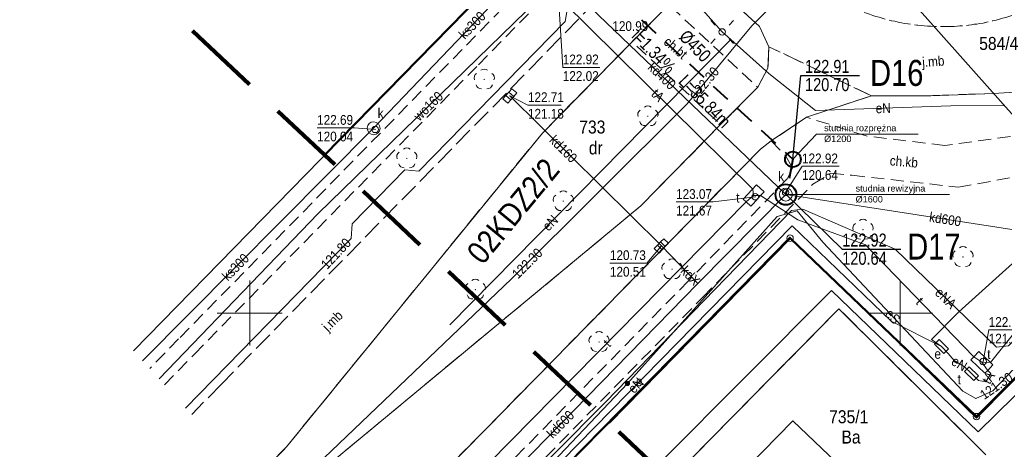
# Model space of a CAD drawing. Header units: metres. Extents: x 10302 to 38325, y -10115 to 6670.
# Tile 5 of 29: x 10916 to 10992, y -5556 to -5523. Entities that reach past the tile are written whole.
import ezdxf
from ezdxf.enums import TextEntityAlignment as Align

# ---------------------------------------------------------------- set-up
doc = ezdxf.new("R2010")
doc.units = ezdxf.units.M
for name, pattern in [('1.0_0.5', [1.5, 1, -0.5]), ('1.5_0.5', [2, 1.5, -0.5]), ('1.5_1.0', [2.5, 1.5, -1]), ('2', [0.9, 0.6, -0.3]), ('219-500', [0]), ('PRZER3-1', [4, 3, -1])]:
    doc.linetypes.add(name, pattern=pattern)
for name, color, linetype, lineweight in [('!kanalizacja deszczowa', 24, '1.5_1.0', 40), ('!kanalizacja tłoczna', 240, '1.5_1.0', 40), ('!opisy', 7, 'Continuous', 18), ('!studnie', 24, 'Continuous', 40), ('z - kartowanie', 1, 'Continuous', 5), ('z - MPZT', 121, 'PRZER3-1', 18)]:
    doc.layers.add(name, color=color, linetype=linetype, lineweight=lineweight)
for name, color, linetype in [('202-punkt graniczny', 7, 'Continuous'), ('209-oznaczenie konturu klasyfikacyjnego', 7, 'Continuous'), ('211-numer działki ewidencyjnej', 7, 'Continuous'), ('217-kontur klasyfikacyjny', 7, 'Continuous'), ('218-kontur użytku gruntowego', 7, 'Continuous'), ('219-działka ewidencyjna', 7, 'Continuous'), ('chodnik', 7, 'Continuous'), ('chodnik-Atr17', 7, 'Continuous'), ('drzewo liściaste', 7, 'Continuous'), ('elektroenergetyczne urządzenie techniczne', 7, 'Continuous'), ('elektroenergetyczne urządzenie techniczne-Atr17', 7, 'Continuous'), ('jezdnia', 7, 'Continuous'), ('jezdnia-Atr17', 7, 'Continuous'), ('komora podziemna', 7, 'Continuous'), ('kratka ściekowa', 7, 'Continuous'), ('krawężnik', 7, 'Continuous'), ('latarnia', 7, 'Continuous'), ('Liczby', 7, 'Continuous'), ('Linie_odn', 24, 'Continuous'), ('ogrodzenie trwałe', 7, 'Continuous'), ('Opis_PZ', 24, 'Continuous'), ('przewód elektroenergetyczny podziemny', 7, 'Continuous'), ('przewód elektroenergetyczny podziemny-Atr1', 7, 'Continuous'), ('przewód gazowy', 7, 'Continuous'), ('przewód kanalizacyjny', 7, 'Continuous'), ('przewód kanalizacyjny-Atr1', 7, 'Continuous'), ('przewód telekomunikacyjny podziemny', 7, 'Continuous'), ('przewód telekomunikacyjny podziemny-Atr1', 7, 'Continuous'), ('przewód wodociągowy', 7, 'Continuous'), ('przewód wodociągowy-Atr1', 7, 'Continuous'), ('rzedna', 7, 'Continuous'), ('rzedna-Atr2', 7, 'Continuous'), ('rzedna-Atr3', 7, 'Continuous'), ('szafa elektroenergetyczna lub kontener', 7, 'Continuous'), ('szafa elektroenergetyczna lub kontener-Atr17', 7, 'Continuous'), ('szafa telekomunikacyjna lub kontener', 7, 'Continuous'), ('szafa telekomunikacyjna lub kontener-Atr17', 7, 'Continuous'), ('Teksty', 24, 'Continuous'), ('Wymiary', 7, 'Continuous'), ('właz do komory lub kanału - okrągły', 7, 'Continuous'), ('właz do komory lub kanału - okrągły-Atr17', 7, 'Continuous'), ('Zakres', 7, 'Continuous')]:
    doc.layers.add(name, color=color, linetype=linetype)
doc.styles.add('MapaZas', font='geodezja.shx', dxfattribs={"width": 0.9})
doc.styles.get("Standard").update_dxf_attribs({"font": 'arial.ttf'})
doc.linetypes.add('902-500', pattern='A,3.75,0,[1,ksztalty.shx,S=0.5,R=0,X=0,Y=0],3.75', length=7.5)
doc.linetypes.add('NLZ', pattern='A,3,-1,[35,msgB.shx,S=0.008,R=0,X=-0.5,Y=0],3', length=7)
doc.linetypes.add('OLZ', pattern='A,3,-1,[36,msgB.shx,S=0.008,R=0,X=-0.5,Y=0],3', length=7)

# ---------------------------------------------------------------- blocks, each defined once
blk = doc.blocks.new('202')
at = {"color": 0, "linetype": 'Continuous', "lineweight": 0}
blk.add_circle((0, 0), 0.25, dxfattribs=at)
blk = doc.blocks.new('PW01')
at = {"linetype": 'Continuous', "lineweight": 13}
h = blk.add_hatch(color=0, dxfattribs=at)
edge = h.paths.add_edge_path()
edge.add_arc((0, 0), 0.045, 0, 360)
blk = doc.blocks.new('US22')
at = {"color": 0, "linetype": 'Continuous', "lineweight": 13}
blk.add_circle((0, 0), 0.25, dxfattribs=at)
blk = doc.blocks.new('SM01')
at = {"color": 0, "linetype": 'Continuous', "lineweight": 13}
for p, q in [((-0.53, 0.531), (-0.883, 0.884)), ((0.531, 0.531), (0.884, 0.884)), ((-0.53, -0.53), (-0.883, -0.883)), ((0.531, -0.53), (0.884, -0.883))]:
    blk.add_line(p, q, dxfattribs=at)
blk.add_circle((0, 0), 0.25, dxfattribs=at)
blk = doc.blocks.new('OP021')
at = {"linetype": 'Continuous', "lineweight": 13}
h = blk.add_hatch(color=0, dxfattribs=at)
edge = h.paths.add_edge_path()
edge.add_arc((0, 0), 0.05, 0, 360)
at = {"color": 0, "linetype": 'Continuous', "lineweight": 13}
for centre, start, end in [((0, 0.4), 49.272, 130.728), ((-0.38, 0.124), 121.308, 202.548), ((0.38, 0.124), 337.452, 58.692), ((-0.235, -0.324), 193.221, 274.871), ((0.235, -0.324), 265.129, 346.779)]:
    blk.add_arc(centre, 0.4, start, end, dxfattribs=at)
blk = doc.blocks.new('US05')
at = {"color": 0, "linetype": 'Continuous', "lineweight": 13}
for p, q in [((-0.525, -0.25), (-0.525, 0.25)), ((-0.525, 0.25), (-0.175, 0.25)), ((-0.175, -0.25), (-0.175, 0.25)), ((-0.175, 0.25), (0.175, 0.25)), ((0.175, -0.25), (0.175, 0.25)), ((0.175, 0.25), (0.525, 0.25)), ((0.525, -0.25), (0.525, 0.25)), ((-0.525, -0.25), (-0.175, -0.25)), ((-0.175, -0.25), (0.175, -0.25)), ((0.175, -0.25), (0.525, -0.25))]:
    blk.add_line(p, q, dxfattribs=at)
blk = doc.blocks.new('US25')
at = {"linetype": 'Continuous', "lineweight": 0}
h = blk.add_hatch(color=0, dxfattribs=at)
edge = h.paths.add_edge_path()
edge.add_arc((0, 0), 0.2, 0, 360)
blk = doc.blocks.new('US20')
at = {"color": 0, "linetype": 'Continuous', "lineweight": 13}
for p, q in [((-0.5, -0.25), (-0.5, 0.25)), ((-0.5, 0.25), (0.5, 0.25)), ((0.5, -0.25), (0.5, 0.25)), ((-0.5, -0.25), (0.5, -0.25))]:
    blk.add_line(p, q, dxfattribs=at)
blk = doc.blocks.new('US18')
at = {"color": 0, "linetype": 'Continuous', "lineweight": 13}
for p, q in [((-0.5, -0.25), (-0.5, 0.25)), ((-0.5, 0.25), (0.5, 0.25)), ((0.5, -0.25), (0.5, 0.25)), ((-0.5, -0.25), (0.5, -0.25))]:
    blk.add_line(p, q, dxfattribs=at)

msp = doc.modelspace()

# ---------------------------------------------------------------- linework, layer by layer
at = {"layer": '!kanalizacja deszczowa'}
msp.add_lwpolyline([(10975.677, -5534.081), (10975.14, -5536.788)], dxfattribs=at)
at = {"layer": '!kanalizacja tłoczna'}
msp.add_lwpolyline([(10949.334, -5509.809), (10975.677, -5534.081)], dxfattribs=at)
at = {"layer": '!opisy', "color": 24}
for points in [[(10985.3, -5532.143), (10977.5, -5532.143), (10975.677, -5534.081)], [(10987.719, -5536.788), (10979.919, -5536.788), (10975.159, -5536.791)]]:
    msp.add_lwpolyline(points, dxfattribs=at)
at = {"layer": '!studnie'}
for centre, radius in [((10975.677, -5534.081), 0.6), ((10975.14, -5536.788), 0.8)]:
    msp.add_circle(centre, radius, dxfattribs=at)
at = {"color": 0, "lineweight": 13}
for p, q in [((10933.92, -5545.908), (10933.92, -5543.408)), ((10933.92, -5545.908), (10933.92, -5543.408)), ((10983.92, -5545.908), (10983.92, -5543.408)), ((10983.92, -5545.908), (10983.92, -5543.408)), ((10983.92, -5545.908), (10983.92, -5543.408)), ((10983.92, -5545.908), (10983.92, -5543.408)), ((10931.42, -5545.908), (10936.42, -5545.908)), ((10931.42, -5545.908), (10936.42, -5545.908)), ((10931.42, -5545.908), (10936.42, -5545.908)), ((10931.42, -5545.908), (10936.42, -5545.908)), ((10933.92, -5548.408), (10933.92, -5545.908)), ((10933.92, -5548.408), (10933.92, -5545.908)), ((10981.42, -5545.908), (10983.92, -5545.908)), ((10981.42, -5545.908), (10983.92, -5545.908)), ((10981.42, -5545.908), (10983.92, -5545.908)), ((10981.42, -5545.908), (10983.92, -5545.908)), ((10983.92, -5545.908), (10986.42, -5545.908)), ((10983.92, -5548.408), (10983.92, -5545.908)), ((10983.92, -5545.908), (10986.42, -5545.908)), ((10983.92, -5548.408), (10983.92, -5545.908)), ((10983.92, -5545.908), (10986.42, -5545.908)), ((10983.92, -5545.908), (10986.42, -5545.908)), ((10983.92, -5548.408), (10983.92, -5545.908)), ((10983.92, -5548.408), (10983.92, -5545.908))]:
    msp.add_line(p, q, dxfattribs=at)
at = {"layer": '217-kontur klasyfikacyjny', "color": 3, "linetype": 'Continuous', "lineweight": 13}
msp.add_line((10924.976, -5548.802), (10954.09, -5519.008), dxfattribs=at)
at = {"layer": '218-kontur użytku gruntowego', "color": 3, "linetype": 'Continuous', "lineweight": 13}
for p, q in [((10924.976, -5548.802), (10954.09, -5519.008)), ((10954.09, -5519.008), (10924.976, -5548.802))]:
    msp.add_line(p, q, dxfattribs=at)
at = {"layer": '218-kontur użytku gruntowego', "color": 3, "linetype": 'Continuous', "lineweight": 13, "flags": 128}
for points in [[(10975.46, -5540.148), (10950.32, -5565.778)], [(10950.32, -5565.778), (10975.46, -5540.148)], [(10989.79, -5553.868), (10975.46, -5540.148)], [(10975.46, -5540.148), (10989.79, -5553.868)], [(10999.89, -5543.768), (10989.79, -5553.868)], [(10989.79, -5553.868), (10999.89, -5543.768)]]:
    msp.add_lwpolyline(points, dxfattribs=at)
at = {"layer": '219-działka ewidencyjna', "color": 3, "linetype": '219-500', "lineweight": 13}
msp.add_line((10924.976, -5548.802), (10954.09, -5519.008), dxfattribs=at)
at = {"layer": '219-działka ewidencyjna', "color": 3, "linetype": '219-500', "lineweight": 13, "flags": 128}
for points in [[(11002.21, -5541.498), (10967.17, -5502.088)], [(10950.32, -5565.778), (10975.46, -5540.148)], [(10989.79, -5553.868), (10975.46, -5540.148)], [(10999.89, -5543.768), (10989.79, -5553.868)]]:
    msp.add_lwpolyline(points, dxfattribs=at)
at = {"layer": 'chodnik', "color": 7, "linetype": '1.0_0.5', "lineweight": 13}
for p, q in [((10958.63, -5517.068), (10950.26, -5525.628)), ((10951.5, -5526.808), (10958.01, -5520.178)), ((10950.26, -5525.628), (10928.46, -5547.898)), ((10929.67, -5549.058), (10951.5, -5526.808)), ((10928.46, -5547.898), (10926.233, -5550.174)), ((10927.368, -5551.414), (10929.67, -5549.058))]:
    msp.add_line(p, q, dxfattribs=at)
at = {"layer": 'chodnik', "color": 7, "linetype": '1.0_0.5', "lineweight": 13, "flags": 128}
msp.add_lwpolyline([(10966.14, -5522.188), (10963.32, -5525.038), (10970.12, -5531.408), (10972.97, -5528.538)], close=True, dxfattribs=at)
at = {"layer": 'chodnik', "color": 7, "linetype": '1.0_0.5', "lineweight": 13}
for points in [[(11002.74, -5532.138), (10999.78, -5530.018), (10994.03, -5532.118), (10993.89, -5532.128), (10987.35, -5533.018), (10981.32, -5532.278), (10976.72, -5530.848), (10974, -5532.668), (10975.1, -5533.798), (10975.64, -5534.748), (10975.25, -5535.588), (10967.65, -5543.418), (10946.1, -5565.428), (10943.042, -5568.533)], [(10944.158, -5569.752), (10947.24, -5566.618), (10968.75, -5544.688), (10977.22, -5535.988), (10978.6, -5535.148), (10980.22, -5535.308), (10988.4, -5536.218), (10996.19, -5534.828), (11002.74, -5532.138)]]:
    msp.add_lwpolyline(points, dxfattribs=at)
at = {"layer": 'jezdnia', "color": 7, "linetype": '1.5_0.5', "lineweight": 13, "flags": 128}
for points in [[(11012.94, -5527.998), (11010.49, -5524.988), (11008.72, -5522.138), (11007.95, -5519.408), (11007.99, -5515.848), (11008.22, -5514.528), (11009, -5511.668), (11009.43, -5508.628), (11009.28, -5504.258), (11009.26, -5501.518), (11009.82, -5497.958), (11010.47, -5496.178), (11002.98, -5500.718), (11003.06, -5500.948), (11003.15, -5501.188), (11003.23, -5501.428), (11003.32, -5501.678), (11003.4, -5501.918), (11003.46, -5502.158), (11003.54, -5502.408), (11003.6, -5502.648), (11003.66, -5502.898), (11003.71, -5503.138), (11003.77, -5503.388), (11003.87, -5503.898), (11003.91, -5504.148), (11003.95, -5504.398), (11003.99, -5504.648), (11004.01, -5504.898), (11004.05, -5505.158), (11004.06, -5505.408), (11004.09, -5505.658), (11004.1, -5505.908), (11004.12, -5506.168), (11004.12, -5506.418), (11004.13, -5506.678), (11004.13, -5506.928), (11004.13, -5507.178), (11004.12, -5507.438), (11004.11, -5507.688), (11004.1, -5507.948), (11004.08, -5508.198), (11004.06, -5508.458), (11004.03, -5508.708), (11004, -5508.958), (11003.97, -5509.208), (11003.93, -5509.468), (11003.9, -5509.718), (11003.85, -5509.968), (11003.8, -5510.218), (11003.75, -5510.468), (11003.7, -5510.708), (11003.63, -5510.958), (11003.57, -5511.208), (11003.5, -5511.448), (11003.44, -5511.698), (11003.37, -5511.938), (11003.28, -5512.188), (11003.21, -5512.428), (11003.12, -5512.658), (11002.93, -5513.138), (11002.84, -5513.378), (11002.74, -5513.608), (11002.64, -5513.848), (11002.54, -5514.068), (11002.42, -5514.298), (11002.32, -5514.528), (11002.19, -5514.758), (11001.96, -5515.208), (11001.82, -5515.428), (11001.7, -5515.648), (11001.56, -5515.868), (11001.43, -5516.088), (11001.29, -5516.298), (11001.14, -5516.508), (11001, -5516.718), (11000.84, -5516.918), (11000.69, -5517.128), (11000.54, -5517.338), (11000.38, -5517.538), (11000.22, -5517.728), (11000.06, -5517.928), (10999.88, -5518.118), (10999.72, -5518.308), (10999.55, -5518.498), (10999.37, -5518.688), (10999.19, -5518.868), (10999.01, -5519.048), (10998.64, -5519.398), (10998.45, -5519.568), (10998.25, -5519.738), (10998.06, -5519.908), (10997.87, -5520.068), (10997.46, -5520.378), (10997.26, -5520.538), (10997.06, -5520.688), (10996.84, -5520.828), (10996.63, -5520.978), (10996.42, -5521.128), (10996.2, -5521.258), (10995.99, -5521.398), (10995.77, -5521.518), (10995.55, -5521.658), (10995.33, -5521.778), (10995.1, -5521.898), (10994.87, -5522.018), (10994.65, -5522.128), (10994.42, -5522.248), (10994.18, -5522.358), (10993.95, -5522.458), (10993.72, -5522.558), (10993.48, -5522.658), (10993.25, -5522.748), (10993.01, -5522.838), (10992.76, -5522.928), (10992.52, -5523.018), (10992.28, -5523.088), (10992.04, -5523.168), (10991.79, -5523.238), (10991.55, -5523.308), (10991.3, -5523.368), (10991.05, -5523.428), (10990.8, -5523.498), (10990.55, -5523.538), (10990.3, -5523.598), (10990.05, -5523.638), (10989.83, -5523.678), (10989.61, -5523.698), (10989.4, -5523.738), (10989.18, -5523.768), (10988.96, -5523.788), (10988.74, -5523.808), (10988.52, -5523.818), (10988.3, -5523.838), (10988.08, -5523.858), (10987.86, -5523.858), (10987.64, -5523.868), (10987.42, -5523.868), (10987.19, -5523.878), (10986.97, -5523.878), (10986.75, -5523.868), (10986.54, -5523.858), (10986.28, -5523.848), (10986.03, -5523.838), (10985.78, -5523.808), (10985.53, -5523.788), (10985.27, -5523.768), (10985.02, -5523.738), (10984.77, -5523.708), (10984.52, -5523.658), (10984.27, -5523.628), (10984.02, -5523.578), (10983.77, -5523.528), (10983.52, -5523.468), (10983.27, -5523.418), (10983.03, -5523.358), (10982.78, -5523.298), (10982.55, -5523.238), (10982.3, -5523.158), (10982.06, -5523.088), (10981.82, -5523.008), (10981.57, -5522.928), (10981.33, -5522.838), (10981.09, -5522.758), (10980.86, -5522.668), (10980.63, -5522.568), (10980.4, -5522.478), (10980.16, -5522.368), (10979.93, -5522.268), (10979.7, -5522.148), (10979.48, -5522.048), (10979.25, -5521.928), (10979.03, -5521.808), (10978.8, -5521.688), (10978.58, -5521.558), (10978.37, -5521.438), (10978.15, -5521.308), (10977.93, -5521.168), (10977.72, -5521.038), (10977.52, -5520.888), (10977.31, -5520.748), (10977.1, -5520.608), (10976.89, -5520.448), (10976.7, -5520.298), (10976.49, -5520.148), (10976.29, -5519.978), (10976.1, -5519.828), (10975.91, -5519.668), (10975.72, -5519.488), (10975.53, -5519.328), (10975.35, -5519.158), (10975.16, -5518.968), (10974.98, -5518.798), (10974.81, -5518.618), (10974.63, -5518.418), (10974.46, -5518.238), (10974.3, -5518.048), (10974.13, -5517.848), (10973.96, -5517.648), (10973.81, -5517.458), (10973.65, -5517.248), (10973.49, -5517.048), (10973.35, -5516.838), (10968.81, -5520.328), (10970.26, -5521.018), (10971.62, -5522.498), (10973.1, -5523.858), (10973.83, -5525.418), (10981.71, -5529.198), (10986.29, -5529.188), (10991.11, -5529.008), (10994.85, -5528.798), (10998.3, -5529.378), (10999.78, -5530.018), (11002.74, -5532.138), (11006.42, -5535.798), (11009.39, -5532.968), (11006.26, -5529.628), (11003.59, -5526.718), (11001.89, -5524.878), (11001.65, -5524.498), (11001.58, -5524.288), (11001.57, -5523.838), (11001.62, -5523.618), (11001.72, -5523.418), (11001.85, -5523.228), (11002.01, -5523.078), (11002.2, -5522.948), (11002.4, -5522.858), (11002.62, -5522.808), (11002.84, -5522.798), (11003.48, -5523.008), (11005.38, -5525.038), (11008.09, -5527.958), (11011.16, -5531.298)], [(10998.25, -5519.738), (10996.7, -5518.188), (10996.5, -5518.348), (10996.3, -5518.508), (10996.1, -5518.668), (10995.9, -5518.818), (10995.69, -5518.958), (10995.48, -5519.108), (10995.27, -5519.248), (10995.05, -5519.388), (10994.84, -5519.528), (10994.61, -5519.648), (10994.39, -5519.778), (10994.17, -5519.908), (10993.95, -5520.018), (10993.71, -5520.138), (10993.49, -5520.248), (10993.26, -5520.358), (10993.03, -5520.458), (10992.79, -5520.558), (10992.55, -5520.658), (10992.31, -5520.738), (10992.07, -5520.838), (10991.83, -5520.908), (10991.59, -5520.998), (10991.35, -5521.058), (10991.11, -5521.138), (10990.85, -5521.208), (10990.6, -5521.268), (10990.36, -5521.328), (10990.11, -5521.378), (10989.86, -5521.428), (10989.6, -5521.468), (10989.34, -5521.518), (10989.08, -5521.548), (10988.82, -5521.578), (10988.56, -5521.598), (10988.29, -5521.628), (10988.03, -5521.638), (10987.77, -5521.658), (10987.49, -5521.678), (10987.23, -5521.668), (10986.97, -5521.678), (10986.7, -5521.668), (10986.44, -5521.658), (10986.18, -5521.638), (10985.92, -5521.628), (10985.66, -5521.598), (10985.4, -5521.568), (10985.13, -5521.528), (10984.87, -5521.498), (10984.61, -5521.448), (10984.35, -5521.408), (10984.1, -5521.348), (10983.85, -5521.298), (10983.6, -5521.238), (10983.35, -5521.178), (10983.1, -5521.118), (10982.85, -5521.038), (10982.61, -5520.968), (10982.37, -5520.878), (10982.13, -5520.798), (10981.88, -5520.708), (10981.64, -5520.618), (10981.4, -5520.518), (10981.18, -5520.418), (10980.94, -5520.318), (10980.71, -5520.208), (10980.47, -5520.098), (10980.24, -5519.978), (10980.03, -5519.858), (10979.8, -5519.738), (10979.57, -5519.608), (10979.35, -5519.478), (10979.13, -5519.338), (10978.93, -5519.198), (10978.71, -5519.068), (10978.5, -5518.908), (10978.29, -5518.768), (10978.09, -5518.608), (10977.88, -5518.448), (10977.68, -5518.298), (10977.49, -5518.128), (10977.29, -5517.958), (10977.1, -5517.788), (10976.91, -5517.608), (10976.73, -5517.438), (10976.55, -5517.258), (10976.37, -5517.068), (10976.21, -5516.888), (10976.04, -5516.698), (10975.87, -5516.498), (10975.71, -5516.308), (10975.55, -5516.108), (10975.4, -5515.918), (10975.25, -5515.708), (10975.1, -5515.498), (10974.96, -5515.298), (10974.81, -5515.078), (10974.67, -5514.868), (10974.54, -5514.658), (10974.41, -5514.438), (10974.29, -5514.208), (10974.16, -5513.988), (10974.04, -5513.768), (10973.93, -5513.548), (10973.82, -5513.318), (10973.71, -5513.078), (10973.61, -5512.858), (10973.5, -5512.618), (10973.41, -5512.388), (10973.32, -5512.158), (10973.23, -5511.908), (10973.15, -5511.668), (10973.07, -5511.428), (10972.99, -5511.188), (10972.92, -5510.948), (10972.86, -5510.708), (10972.79, -5510.458), (10972.73, -5510.218), (10972.67, -5509.958), (10972.63, -5509.708), (10972.58, -5509.468), (10972.54, -5509.218), (10972.5, -5508.968), (10972.46, -5508.718), (10972.44, -5508.468), (10972.41, -5508.208), (10972.39, -5507.958), (10972.37, -5507.758), (10972.37, -5507.548), (10972.36, -5507.338), (10972.35, -5507.138), (10972.35, -5506.928), (10972.35, -5506.718), (10972.35, -5506.518), (10972.36, -5506.308), (10970.16, -5506.268), (10970.15, -5506.528), (10970.15, -5506.778), (10970.14, -5507.038), (10970.15, -5507.288), (10970.16, -5507.548), (10970.17, -5507.798), (10970.19, -5508.058), (10970.21, -5508.308), (10970.23, -5508.568), (10970.25, -5508.818), (10970.29, -5509.068), (10970.32, -5509.318), (10970.36, -5509.578), (10970.4, -5509.828), (10970.45, -5510.078), (10970.49, -5510.328), (10970.55, -5510.588), (10970.61, -5510.838), (10970.67, -5511.078), (10970.74, -5511.328), (10970.8, -5511.568), (10970.88, -5511.818), (10970.95, -5512.058), (10971.03, -5512.308), (10971.11, -5512.548), (10971.2, -5512.788), (10971.29, -5513.028), (10971.38, -5513.258), (10971.48, -5513.498), (10971.58, -5513.738), (10971.68, -5513.968), (10971.8, -5514.198), (10971.9, -5514.428), (10972.02, -5514.658), (10972.13, -5514.888), (10972.26, -5515.108), (10972.38, -5515.328), (10972.51, -5515.548), (10972.64, -5515.778), (10972.77, -5515.988), (10972.91, -5516.208), (10973.06, -5516.418), (10973.2, -5516.638), (10973.35, -5516.838), (10973.49, -5517.048), (10973.65, -5517.248), (10973.81, -5517.458), (10973.96, -5517.648), (10974.13, -5517.848), (10974.3, -5518.048), (10974.46, -5518.238), (10974.63, -5518.418), (10974.81, -5518.618), (10974.98, -5518.798), (10975.16, -5518.968), (10975.35, -5519.158), (10975.53, -5519.328), (10975.72, -5519.488), (10975.91, -5519.668), (10976.1, -5519.828), (10976.29, -5519.978), (10976.49, -5520.148), (10976.7, -5520.298), (10976.89, -5520.448), (10977.1, -5520.608), (10977.31, -5520.748), (10977.52, -5520.888), (10977.72, -5521.038), (10977.93, -5521.168), (10978.15, -5521.308), (10978.37, -5521.438), (10978.58, -5521.558), (10978.8, -5521.688), (10979.03, -5521.808), (10979.25, -5521.928), (10979.48, -5522.048), (10979.7, -5522.148), (10979.93, -5522.268), (10980.16, -5522.368), (10980.4, -5522.478), (10980.63, -5522.568), (10980.86, -5522.668), (10981.09, -5522.758), (10981.33, -5522.838), (10981.57, -5522.928), (10981.82, -5523.008), (10982.06, -5523.088), (10982.3, -5523.158), (10982.55, -5523.238), (10982.78, -5523.298), (10983.03, -5523.358), (10983.27, -5523.418), (10983.52, -5523.468), (10983.77, -5523.528), (10984.02, -5523.578), (10984.27, -5523.628), (10984.52, -5523.658), (10984.77, -5523.708), (10985.02, -5523.738), (10985.27, -5523.768), (10985.53, -5523.788), (10985.78, -5523.808), (10986.03, -5523.838), (10986.28, -5523.848), (10986.54, -5523.858), (10986.75, -5523.868), (10986.97, -5523.878), (10987.19, -5523.878), (10987.42, -5523.868), (10987.64, -5523.868), (10987.86, -5523.858), (10988.08, -5523.858), (10988.3, -5523.838), (10988.52, -5523.818), (10988.74, -5523.808), (10988.96, -5523.788), (10989.18, -5523.768), (10989.4, -5523.738), (10989.61, -5523.698), (10989.83, -5523.678), (10990.05, -5523.638), (10990.3, -5523.598), (10990.55, -5523.538), (10990.8, -5523.498), (10991.05, -5523.428), (10991.3, -5523.368), (10991.55, -5523.308), (10991.79, -5523.238), (10992.04, -5523.168), (10992.28, -5523.088), (10992.52, -5523.018), (10992.76, -5522.928), (10993.01, -5522.838), (10993.25, -5522.748), (10993.48, -5522.658), (10993.72, -5522.558), (10993.95, -5522.458), (10994.18, -5522.358), (10994.42, -5522.248), (10994.65, -5522.128), (10994.87, -5522.018), (10995.1, -5521.898), (10995.33, -5521.778), (10995.55, -5521.658), (10995.77, -5521.518), (10995.99, -5521.398), (10996.2, -5521.258), (10996.42, -5521.128), (10996.63, -5520.978), (10996.84, -5520.828), (10997.06, -5520.688), (10997.26, -5520.538), (10997.46, -5520.378), (10997.66, -5520.228), (10997.87, -5520.068), (10998.06, -5519.908)]]:
    msp.add_lwpolyline(points, close=True, dxfattribs=at)
at = {"layer": 'jezdnia', "color": 7, "linetype": '1.5_0.5', "lineweight": 13}
for points in [[(10934.164, -5558.837), (10936.75, -5556.188), (10956.42, -5532.058), (10963.32, -5525.038), (10966.14, -5522.188), (10967.54, -5520.738), (10963.57, -5517.778), (10961.92, -5520.268), (10960.61, -5521.848), (10953.65, -5528.988), (10931.77, -5551.338), (10929.461, -5553.699)], [(10940.917, -5566.211), (10943.92, -5563.138), (10973.19, -5533.288), (10974, -5532.668), (10976.72, -5530.848), (10981.71, -5529.198), (10973.83, -5525.418), (10973.76, -5527.058), (10972.97, -5528.538), (10970.12, -5531.408), (10963.99, -5537.658), (10938.97, -5558.398), (10936.275, -5561.142)], [(10957.03, -5583.81), (10962.02, -5578.768), (10964.14, -5576.558), (10973.07, -5567.548), (10976.63, -5570.998), (10990.52, -5556.808), (10979.22, -5545.568), (10949.589, -5575.683)]]:
    msp.add_lwpolyline(points, dxfattribs=at)
at = {"layer": 'komora podziemna', "color": 32, "linetype": 'Continuous', "lineweight": 13, "flags": 128}
for points in [[(10943.95, -5531.698), (10943.91, -5531.888), (10943.79, -5532.048), (10943.63, -5532.158), (10943.44, -5532.188), (10943.25, -5532.148), (10943.09, -5532.038), (10942.99, -5531.868), (10942.95, -5531.678), (10942.99, -5531.488), (10943.11, -5531.338), (10943.27, -5531.228), (10943.46, -5531.188), (10943.65, -5531.238), (10943.81, -5531.348), (10943.91, -5531.508)], [(10974.64, -5536.778), (10974.68, -5536.588), (10974.79, -5536.428), (10974.96, -5536.318), (10975.15, -5536.288), (10975.34, -5536.328), (10975.49, -5536.438), (10975.6, -5536.598), (10975.64, -5536.798), (10975.6, -5536.978), (10975.48, -5537.138), (10975.32, -5537.248), (10975.13, -5537.288), (10974.94, -5537.238), (10974.78, -5537.128), (10974.68, -5536.968)]]:
    msp.add_lwpolyline(points, close=True, dxfattribs=at)
at = {"layer": 'komora podziemna', "color": 30, "linetype": 'Continuous', "lineweight": 13, "flags": 128}
for points in [[(10972.45, -5537.678), (10972.09, -5537.358), (10971.85, -5537.138), (10972.87, -5536.038), (10973.46, -5536.588), (10973.28, -5536.758), (10973.2, -5536.868), (10972.63, -5537.508)], [(10989.96, -5548.858), (10990.87, -5549.718), (10991.04, -5549.888), (10990.66, -5550.308), (10990.44, -5550.518), (10989.35, -5549.498), (10989.59, -5549.278)]]:
    msp.add_lwpolyline(points, close=True, dxfattribs=at)
at = {"layer": 'krawężnik', "color": 7, "linetype": 'Continuous', "lineweight": 13}
for points in [[(10934.164, -5558.837), (10936.75, -5556.188), (10956.42, -5532.058), (10963.32, -5525.038), (10966.14, -5522.188), (10967.54, -5520.738), (10968.81, -5520.328), (10970.26, -5521.018), (10971.62, -5522.498), (10973.1, -5523.858), (10973.83, -5525.418), (10973.76, -5527.058), (10972.97, -5528.538), (10970.12, -5531.408)], [(10970.12, -5531.408), (10963.99, -5537.658), (10938.97, -5558.398), (10936.275, -5561.142)], [(10974, -5532.668), (10973.19, -5533.288), (10943.92, -5563.138), (10940.917, -5566.211)], [(10990.52, -5556.808), (10979.22, -5545.568), (10949.589, -5575.683)]]:
    msp.add_lwpolyline(points, dxfattribs=at)
at = {"layer": 'krawężnik', "color": 7, "linetype": 'Continuous', "lineweight": 13, "flags": 128}
for points in [[(10991.11, -5529.008), (10986.29, -5529.188), (10981.71, -5529.198), (10976.72, -5530.848), (10974, -5532.668)], [(11006.42, -5535.798), (11002.74, -5532.138), (10999.78, -5530.018), (10998.3, -5529.378), (10994.85, -5528.798), (10991.11, -5529.008)]]:
    msp.add_lwpolyline(points, dxfattribs=at)
at = {"layer": 'Linie_odn'}
for points in [[(10975.677, -5534.081), (10976.297, -5527.627), (10980.797, -5527.627)], [(10975.132, -5536.773), (10979.469, -5540.99), (10983.969, -5540.99)]]:
    msp.add_lwpolyline(points, dxfattribs=at)
at = {"layer": 'ogrodzenie trwałe', "color": 7, "linetype": '902-500', "lineweight": 35}
for points in [[(10945.209, -5570.899), (10975.45, -5540.078), (10989.8, -5553.988)], [(11021.147, -5567.217), (10999.87, -5543.808), (10989.8, -5553.988)]]:
    msp.add_lwpolyline(points, dxfattribs=at)
at = {"layer": 'przewód elektroenergetyczny podziemny', "color": 1, "linetype": 'Continuous', "lineweight": 13, "flags": 128}
for points in [[(10970.24, -5524.288), (10964.03, -5517.308), (10963.59, -5505.018), (10964.2, -5498.818)], [(10970.24, -5524.288), (10970.91, -5524.868)], [(10949.3, -5546.818), (10970.91, -5524.868)], [(10991.94, -5529.938), (10987.83, -5529.968), (10977.41, -5530.338), (10973.82, -5527.488), (10970.91, -5524.868)], [(10998.21, -5536.998), (10988.44, -5545.808), (10986.34, -5547.928), (10987.1, -5548.478)], [(10962.96, -5551.318), (10974.48, -5538.488), (10976, -5538.048), (10977.98, -5540.448), (10988.73, -5551.898), (10989.75, -5552.468), (10991.05, -5551.888), (11000.38, -5542.108), (11001.62, -5540.838)], [(10952.14, -5564.308), (10951.58, -5563.728), (10975.62, -5539.208), (10983.24, -5546.538), (10987.1, -5548.478)], [(10987.1, -5548.478), (10987.62, -5549.018), (10988.08, -5549.558), (10988.86, -5550.038), (10989.41, -5550.558)]]:
    msp.add_lwpolyline(points, dxfattribs=at)
at = {"layer": 'przewód elektroenergetyczny podziemny', "color": 1, "linetype": 'Continuous', "lineweight": 13}
for points in [[(10987.03, -5506.878), (10988.07, -5508.228), (10977.76, -5518.608), (10972.53, -5523.808), (10967.56, -5529.808), (10954.04, -5543.278), (10937.91, -5558.708), (10935.914, -5560.748)], [(10944.327, -5569.936), (10945.54, -5568.608), (10961.3, -5552.718), (10975.58, -5538.008), (10976.43, -5537.918), (10983.53, -5540.998), (10991.33, -5548.528), (10992.25, -5548.418), (10998.66, -5542.028), (10999.73, -5542.098), (11009.31, -5552.108), (11022.068, -5566.372)], [(10944.804, -5570.457), (10962.96, -5551.318)]]:
    msp.add_lwpolyline(points, dxfattribs=at)
at = {"layer": 'przewód gazowy', "color": 40, "linetype": 'Continuous', "lineweight": 13}
for p, q in [((10959.24, -5517.158), (10958.16, -5523.478)), ((10958.16, -5523.478), (10946.92, -5534.998)), ((10945.85, -5534.888), (10941.79, -5539.048)), ((10946.92, -5534.998), (10945.85, -5534.888)), ((10941.79, -5539.048), (10941.72, -5540.178)), ((10941.72, -5540.178), (10928.98, -5553.218)), ((10928.98, -5553.218), (10929.001, -5553.197))]:
    msp.add_line(p, q, dxfattribs=at)
at = {"layer": 'przewód kanalizacyjny', "color": 34, "linetype": 'Continuous', "lineweight": 13, "flags": 128}
for points in [[(10943.45, -5531.688), (10958.58, -5515.848)], [(10959.52, -5521.828), (10975.14, -5536.788)], [(10953.91, -5529.208), (10965.57, -5540.738)], [(10947.24, -5565.298), (10968.38, -5543.618), (10975.14, -5536.788)], [(10975.14, -5536.788), (10999.63, -5540.588)], [(10968.38, -5543.618), (10965.57, -5540.738)]]:
    msp.add_lwpolyline(points, dxfattribs=at)
at = {"layer": 'przewód kanalizacyjny', "color": 34, "linetype": 'Continuous', "lineweight": 13}
msp.add_lwpolyline([(10925.678, -5549.569), (10943.45, -5531.688)], dxfattribs=at)
at = {"layer": 'przewód telekomunikacyjny podziemny', "color": 30, "linetype": 'Continuous', "lineweight": 13, "flags": 128}
for points in [[(10957.64, -5521.698), (10958, -5521.938), (10972.6, -5536.378), (10972.66, -5536.858)], [(10972.66, -5536.858), (10972.09, -5537.358), (10950.69, -5559.098), (10950.29, -5559.638)], [(10990.2, -5549.688), (10989.59, -5549.278), (10981.27, -5540.668), (10976.07, -5538.738), (10973.2, -5536.868), (10972.66, -5536.858)], [(10990.2, -5549.688), (10990.87, -5549.718), (10999.71, -5538.678)], [(10990.2, -5549.688), (10990.65, -5550.298), (10990.9, -5550.558), (10990.51, -5551.198), (10989.95, -5551.078), (10989.41, -5550.558)]]:
    msp.add_lwpolyline(points, dxfattribs=at)
at = {"layer": 'przewód wodociągowy', "color": 5, "linetype": 'Continuous', "lineweight": 13}
for p, q in [((10939.19, -5538.258), (10956.11, -5521.728)), ((10926.959, -5550.967), (10939.19, -5538.258))]:
    msp.add_line(p, q, dxfattribs=at)
msp.add_lwpolyline([(10948.274, -5574.247), (10958.95, -5563.958), (10978.65, -5544.168), (10989.92, -5555.038), (10999.65, -5545.478), (11020.119, -5568.158)], dxfattribs=at)
at = {"layer": 'rzedna-Atr2', "color": 7, "lineweight": 13, "flags": 128}
for points in [[(10957.66, -5521.638), (10957.99, -5527.008), (10960.838, -5527.008)], [(10943.57, -5531.778), (10941.98, -5531.658), (10939.105, -5531.658)], [(10975.12, -5536.628), (10976.38, -5534.618), (10979.228, -5534.618)], [(10972.79, -5536.958), (10969.55, -5537.358), (10966.696, -5537.358)], [(10990.3, -5549.628), (10990.73, -5547.198), (10993.552, -5547.198)]]:
    msp.add_lwpolyline(points, dxfattribs=at)
at = {"layer": 'rzedna-Atr2', "color": 34, "lineweight": 13, "flags": 128}
for points in [[(10953.91, -5529.208), (10955.31, -5529.908), (10957.871, -5529.908)], [(10965.57, -5540.738), (10964.46, -5542.058), (10961.612, -5542.058)]]:
    msp.add_lwpolyline(points, dxfattribs=at)
at = {"layer": 'z - MPZT', "linetype": 'Continuous', "lineweight": 50}
for points in [[(10939.68, -5533.755), (10954.09, -5519.008), (10939.76, -5505.068), (10952.53, -5492.048), (10917.14, -5453.298), (10890.54, -5425.178), (10876.87, -5410.538), (10814.15, -5343.818), (10816.18, -5341.938), (10806.21, -5331.278), (10800.43, -5324.998), (10779.98, -5301.608), (10768.17, -5288.758), (10759.88, -5279.428), (10743.05, -5261.225)], [(11031.378, -5511.803), (11021.6, -5522.058), (11002.21, -5541.498), (10999.89, -5543.768), (10989.79, -5553.868), (10975.46, -5540.148), (10961.547, -5554.333)]]:
    msp.add_lwpolyline(points, dxfattribs=at)
at = {"layer": 'z - MPZT', "linetype": 'NLZ', "lineweight": 35}
msp.add_lwpolyline([(10968.686, -5561.335), (10975.681, -5554.204), (10987.846, -5565.803), (10996.581, -5556.88)], dxfattribs=at)
at = {"layer": 'Zakres', "color": 6, "linetype": '2', "lineweight": 100, "ltscale": 10}
msp.add_lwpolyline([(10734.301, -5292.325), (10908.87, -5482.048), (10922.98, -5518.038), (10994.95, -5585.768)], dxfattribs=at)

# ---------------------------------------------------------------- block references
at = {"layer": '202-punkt graniczny', "color": 3, "linetype": 'Continuous', "lineweight": 13}
for p in [(10975.46, -5540.148), (10989.79, -5553.868)]:
    msp.add_blockref('202', p, dxfattribs=at)
at = {"layer": 'drzewo liściaste', "color": 94, "linetype": 'Continuous', "lineweight": 13}
for p in [(10951.95, -5527.938), (10964.53, -5530.768), (10946, -5534.008), (10958.03, -5537.298), (10966.39, -5542.528), (10951.27, -5544.098), (10960.78, -5548.128)]:
    msp.add_blockref('OP021', p, dxfattribs=at)
at = {"layer": 'elektroenergetyczne urządzenie techniczne', "color": 1, "linetype": 'Continuous', "lineweight": 13}
msp.add_blockref('US25', (10962.96, -5551.318), dxfattribs=at)
at = {"layer": 'kratka ściekowa', "color": 34, "linetype": 'Continuous', "lineweight": 13}
for p, rotation in [((10953.91, -5529.208), 228.78), ((10965.57, -5540.738), 46.08)]:
    msp.add_blockref('US05', p, dxfattribs=dict(at, rotation=rotation))
at = {"layer": 'latarnia', "color": 7, "linetype": 'Continuous', "lineweight": 13}
msp.add_blockref('SM01', (10970.24, -5524.288), dxfattribs=at)
at = {"layer": 'rzedna', "color": 34, "linetype": 'Continuous', "lineweight": 13}
for p in [(10953.91, -5529.208), (10943.57, -5531.778), (10975.12, -5536.628), (10965.57, -5540.738)]:
    msp.add_blockref('PW01', p, dxfattribs=at)
at = {"layer": 'rzedna', "color": 1, "linetype": 'Continuous', "lineweight": 13}
for p in [(10967.56, -5529.808), (10954.04, -5543.278), (10989.75, -5552.468)]:
    msp.add_blockref('PW01', p, dxfattribs=at)
at = {"layer": 'rzedna', "color": 30, "linetype": 'Continuous', "lineweight": 13}
for p in [(10972.79, -5536.958), (10990.3, -5549.628)]:
    msp.add_blockref('PW01', p, dxfattribs=at)
at = {"layer": 'rzedna', "color": 40, "linetype": 'Continuous', "lineweight": 13}
msp.add_blockref('PW01', (10941.72, -5540.178), dxfattribs=at)
at = {"layer": 'szafa elektroenergetyczna lub kontener', "color": 1, "linetype": 'Continuous', "lineweight": 13, "rotation": 134.23}
msp.add_blockref('US18', (10987.1, -5548.478), dxfattribs=at)
at = {"layer": 'szafa telekomunikacyjna lub kontener', "color": 30, "linetype": 'Continuous', "lineweight": 13, "rotation": 316.3200000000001}
msp.add_blockref('US20', (10989.41, -5550.558), dxfattribs=at)
at = {"layer": 'właz do komory lub kanału - okrągły', "color": 7, "linetype": 'Continuous', "lineweight": 13}
for p in [(10943.57, -5531.778), (10972.79, -5536.958), (10975.12, -5536.628), (10990.3, -5549.628)]:
    msp.add_blockref('US22', p, dxfattribs=at)
at = {"layer": 'z - kartowanie', "color": 94, "linetype": 'Continuous', "lineweight": 13}
for p in [(10981.07, -5539.488), (10988.75, -5541.588)]:
    msp.add_blockref('OP021', p, dxfattribs=at)

# ---------------------------------------------------------------- texts
at = {"layer": '!opisy', "color": 24, "char_height": 0.5, "width": 7.1, "attachment_point": 1}
for s, insert in [('studnia rozprężna %%C1200', (10978.079, -5531.42)), ('studnia rewizyjna %%C1600', (10980.498, -5536.065))]:
    msp.add_mtext(s, dxfattribs=dict(at, insert=insert))
at = {"layer": '209-oznaczenie konturu klasyfikacyjnego', "color": 3, "linetype": 'Continuous', "lineweight": 13, "style": 'MapaZas', "width": 0.9}
for s, p in [('dr', (10959.991, -5532.705)), ('Ba', (10979.409, -5554.937))]:
    msp.add_text(s, height=1, dxfattribs=at).set_placement(p, align=Align.TOP_LEFT)
at = {"layer": '211-numer działki ewidencyjnej', "color": 3, "linetype": 'Continuous', "lineweight": 13, "style": 'MapaZas', "width": 0.9}
for s, p in [('584/4', (10989.998, -5525.671)), ('733', (10959.255, -5532.097)), ('735/1', (10978.464, -5554.377))]:
    msp.add_text(s, height=1, dxfattribs=at).set_placement(p)
at = {"layer": 'chodnik-Atr17', "color": 7, "lineweight": 13, "style": 'MapaZas', "width": 0.9}
for s, rotation, p in [('ch.bt', 319.558, (10966.66, -5525.508)), ('ch.kb', 355.088, (10984.21, -5534.258))]:
    msp.add_text(s, height=0.75, rotation=rotation, dxfattribs=at).set_placement(p, align=Align.MIDDLE_CENTER)
at = {"layer": 'elektroenergetyczne urządzenie techniczne-Atr17', "color": 1, "lineweight": 13, "style": 'MapaZas', "width": 0.9}
msp.add_text('e', height=0.75, dxfattribs=at).set_placement((10963.61, -5551.528))
at = {"layer": 'jezdnia-Atr17', "color": 7, "lineweight": 13, "style": 'MapaZas', "width": 0.9}
for rotation, p in [(4.399, (10986.468, -5526.553)), (44.53, (10940.28, -5546.508))]:
    msp.add_text('j.mb', height=0.75, rotation=rotation, dxfattribs=at).set_placement(p, align=Align.MIDDLE_CENTER)
at = {"layer": 'Liczby', "color": 240, "width": 0.8}
msp.add_text('i=1.34%', height=1, rotation=314, dxfattribs=at).set_placement((10966.043, -5527.59), align=Align.RIGHT)
msp.add_text('L=35.84m', height=1, rotation=314, dxfattribs=at).set_placement((10966.81, -5528.161))
at = {"layer": 'Opis_PZ', "width": 0.8}
for s, p in [('D16', (10981.611, -5528.435)), ('D17', (10984.469, -5541.79))]:
    msp.add_text(s, height=2, dxfattribs=at).set_placement(p)
at = {"layer": 'przewód elektroenergetyczny podziemny-Atr1', "color": 1, "lineweight": 13, "style": 'MapaZas', "width": 0.9}
for s, rotation, p in [('eN', 2.033, (10982.62, -5530.148)), ('eN', 45.45, (10957.02, -5538.978)), ('eNA', 316.009, (10987.43, -5544.758)), ('eS', 313.194, (10983.36, -5546.168)), ('eN', 328.392, (10988.47, -5549.798)), ('eN', 45.566, (10963.6, -5551.468))]:
    msp.add_text(s, height=0.75, rotation=rotation, dxfattribs=at).set_placement(p, align=Align.MIDDLE_CENTER)
at = {"layer": 'przewód kanalizacyjny-Atr1', "color": 34, "lineweight": 13, "style": 'MapaZas', "width": 0.9}
for s, rotation, p in [('ks300', 46.313, (10951.02, -5523.768)), ('kd400', 316.24, (10965.61, -5527.668)), ('kd160', 315.319, (10958.03, -5533.278)), ('kd600', 351.18, (10987.39, -5538.688)), ('ks300', 45.175, (10932.83, -5542.368)), ('kdX', 314.299, (10967.8, -5543.028)), ('kd600', 45.722, (10957.81, -5554.458))]:
    msp.add_text(s, height=0.75, rotation=rotation, dxfattribs=at).set_placement(p, align=Align.MIDDLE_CENTER)
at = {"layer": 'przewód telekomunikacyjny podziemny-Atr1', "color": 30, "lineweight": 13, "style": 'MapaZas', "width": 0.9}
for s, rotation, p in [('tA', 315.316, (10965.3, -5529.158)), ('t', 314.018, (10985.43, -5544.968)), ('t', 45.452, (10961.39, -5548.228)), ('tA', 58.642, (10990.71, -5550.878))]:
    msp.add_text(s, height=0.75, rotation=rotation, dxfattribs=at).set_placement(p, align=Align.MIDDLE_CENTER)
at = {"layer": 'przewód wodociągowy-Atr1', "color": 5, "lineweight": 13, "style": 'MapaZas', "width": 0.9}
msp.add_text('wo160', height=0.75, rotation=44.331, dxfattribs=at).set_placement((10947.65, -5529.988), align=Align.MIDDLE_CENTER)
at = {"layer": 'rzedna-Atr2', "color": 7, "lineweight": 13, "style": 'MapaZas', "width": 0.9}
for s, p in [('122.92', (10957.99, -5527)), ('122.69', (10939.105, -5531.65)), ('122.92', (10976.38, -5534.61)), ('123.07', (10966.696, -5537.35)), ('122.62', (10990.73, -5547.19))]:
    msp.add_text(s, height=0.75, dxfattribs=at).set_placement(p, align=Align.BOTTOM_LEFT)
at = {"layer": 'rzedna-Atr2', "color": 1, "lineweight": 13, "style": 'MapaZas', "width": 0.9}
for rotation, p in [(50.364, (10968.02, -5529.258)), (44.894, (10954.28, -5543.048))]:
    msp.add_text('122.30', height=0.75, rotation=rotation, dxfattribs=at).set_placement(p, align=Align.MIDDLE_LEFT)
at = {"layer": 'rzedna-Atr2', "color": 34, "lineweight": 13, "style": 'MapaZas', "width": 0.9}
for s, p in [('122.71', (10955.31, -5529.9)), ('120.73', (10961.612, -5542.051))]:
    msp.add_text(s, height=0.75, dxfattribs=at).set_placement(p, align=Align.BOTTOM_LEFT)
at = {"layer": 'rzedna-Atr2', "color": 40, "lineweight": 13, "style": 'MapaZas', "width": 0.9}
msp.add_text('121.80', height=0.75, rotation=46.69, dxfattribs=at).set_placement((10939.88, -5542.588))
at = {"layer": 'rzedna-Atr2', "color": 1, "lineweight": 13, "style": 'MapaZas', "width": 0.9}
msp.add_text('121.30', height=0.75, rotation=34.607, dxfattribs=at).set_placement((10990.39, -5552.598))
at = {"layer": 'rzedna-Atr3', "color": 7, "lineweight": 13, "style": 'MapaZas', "width": 0.9}
for s, p in [('120.99', (10961.8, -5524.435)), ('122.02', (10957.99, -5528.275)), ('120.04', (10939.105, -5532.926)), ('120.64', (10976.38, -5535.886)), ('121.67', (10966.696, -5538.626)), ('121.17', (10990.73, -5548.466))]:
    msp.add_text(s, height=0.75, dxfattribs=at).set_placement(p, align=Align.BOTTOM_LEFT)
at = {"layer": 'rzedna-Atr3', "color": 34, "lineweight": 13, "style": 'MapaZas', "width": 0.9}
for s, p in [('121.18', (10955.31, -5531.176)), ('120.51', (10961.612, -5543.326))]:
    msp.add_text(s, height=0.75, dxfattribs=at).set_placement(p, align=Align.BOTTOM_LEFT)
at = {"layer": 'szafa elektroenergetyczna lub kontener-Atr17', "color": 1, "lineweight": 13, "style": 'MapaZas', "width": 0.9}
msp.add_text('e', height=0.75, dxfattribs=at).set_placement((10986.56, -5549.418))
at = {"layer": 'szafa telekomunikacyjna lub kontener-Atr17', "color": 30, "lineweight": 13, "style": 'MapaZas', "width": 0.9}
msp.add_text('t', height=0.75, dxfattribs=at).set_placement((10988.34, -5551.378))
at = {"layer": 'Teksty', "width": 0.8}
for s, p in [('122.91', (10976.611, -5527.435)), ('120.70', (10976.611, -5528.835)), ('122.92', (10979.469, -5540.79)), ('120.64', (10979.469, -5542.19))]:
    msp.add_text(s, height=1, dxfattribs=at).set_placement(p)
at = {"layer": 'Wymiary', "color": 240, "width": 0.8}
msp.add_text('%%C450', height=1, rotation=314, dxfattribs=at).set_placement((10966.854, -5524.723))
at = {"layer": 'właz do komory lub kanału - okrągły-Atr17', "color": 7, "lineweight": 13, "style": 'MapaZas', "width": 0.9}
for s, p in [('k', (10943.76, -5530.908)), ('k', (10974.55, -5535.768)), ('t', (10971.32, -5537.408)), ('t', (10990.62, -5549.438))]:
    msp.add_text(s, height=0.75, dxfattribs=at).set_placement(p)
at = {"layer": 'z - MPZT', "linetype": 'OLZ', "lineweight": 35, "style": 'MapaZas', "width": 0.9}
msp.add_text('02KDZ2/2', height=1.75, rotation=50.54609, dxfattribs=at).set_placement((10954.141, -5538.035), align=Align.MIDDLE)

doc.saveas('drawing.dxf')
